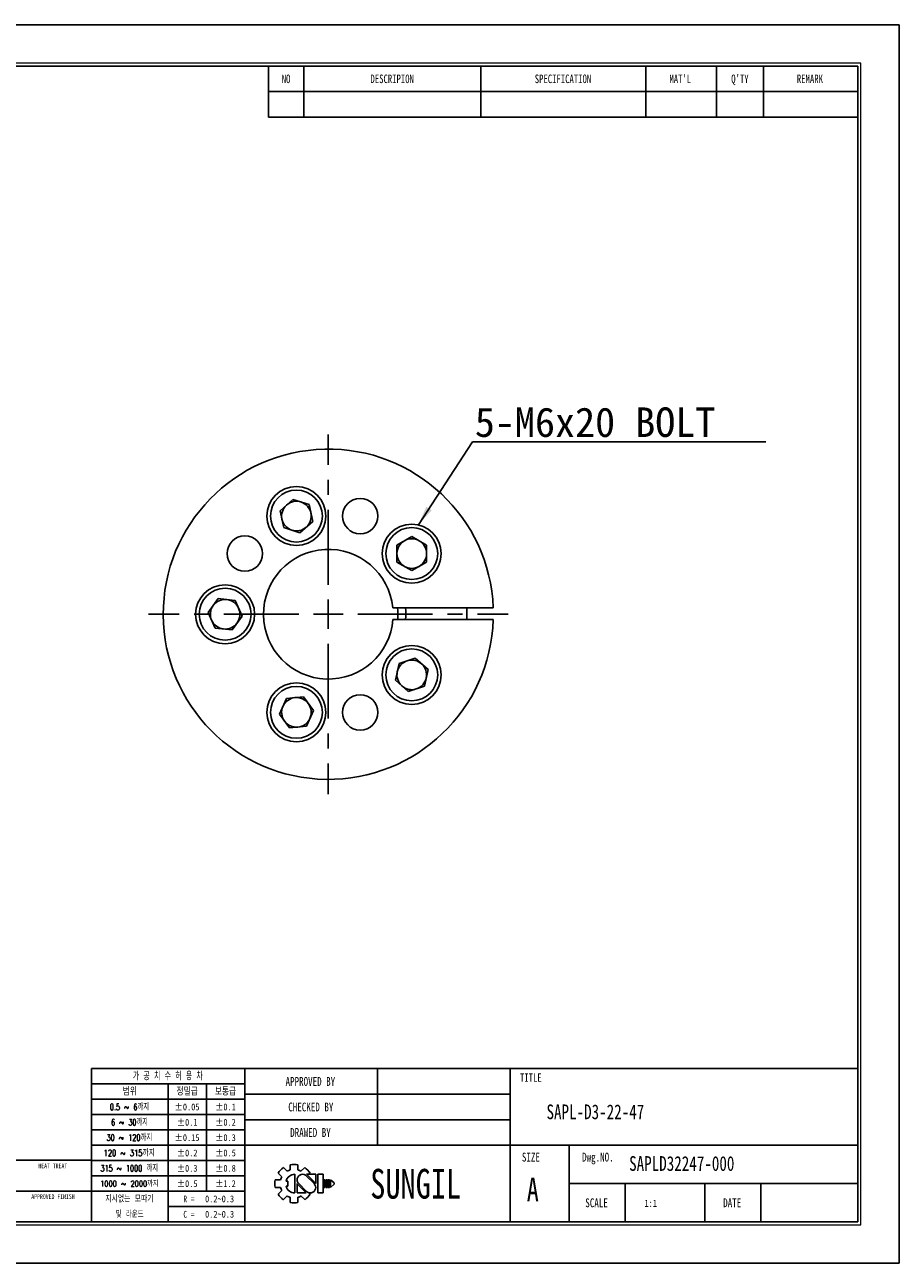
# Model space of a CAD drawing. Header units: millimetres. Extents: x 0 to 297, y 0 to 210.
# Tile 2 of 2: x 149 to 297, y 0 to 210. Entities that reach past the tile are written whole.
import ezdxf
from ezdxf.enums import TextEntityAlignment as Align

# ---------------------------------------------------------------- set-up
doc = ezdxf.new("R2010")
doc.units = ezdxf.units.MM
doc.header["$PDSIZE"] = -1
doc.linetypes.add('CENTERX2', pattern=[20.32, 12.7, -2.54, 2.54, -2.54])
doc.layers.add('문자', color=7, linetype='Continuous')
doc.layers.add('중심선', color=1, linetype='CENTERX2')
doc.layers.add('치수선', color=5, linetype='Continuous', lineweight=15)
doc.styles.add('SLDTEXTSTYLE0', font='TXT', dxfattribs={"width": 0.75})
doc.styles.add('SLDTEXTSTYLE1', font='TXT', dxfattribs={"width": 0.634615, "bigfont": 'bigfont'})
doc.styles.add('SLDTEXTSTYLE2', font='TXT', dxfattribs={"width": 0.75, "bigfont": 'bigfont'})
doc.styles.add('SLDTEXTSTYLE3', font='TXT', dxfattribs={"width": 0.694444, "bigfont": 'bigfont'})
doc.styles.add('SLDTEXTSTYLE4', font='TXT', dxfattribs={"width": 0.6875, "bigfont": 'bigfont'})
doc.styles.add('SLDTEXTSTYLE5', font='TXT', dxfattribs={"width": 0.7, "bigfont": 'bigfont'})
doc.styles.add('SLDTEXTSTYLE6', font='TXT', dxfattribs={"width": 0.692308, "bigfont": 'bigfont'})
doc.styles.add('SLDTEXTSTYLE7', font='TXT', dxfattribs={"width": 0.666667})
doc.dimstyles.new('SLDDIMSTYLE4', dxfattribs={"dimtxt": 0.18, "dimasz": 3.302, "dimexe": 0, "dimexo": 0.0625, "dimgap": 0, "dimtad": 0, "dimtih": 1, "dimtoh": 1, "dimdec": 0, "dimrnd": 1e-09, "dimzin": 0, "dimdsep": 46, "dimtxsty": 'Standard', "dimsah": 1, "dimcen": 0.09, "dimadec": 0, "dimazin": 0, "dimtfac": 3.302, "dimtdec": 0, "dimtofl": 0, "dimtmove": 0, "dimatfit": 3, "dimfxl": 1, "dimfrac": 2, "dimtolj": 1, "dimtzin": 0, "dimarcsym": 0})

# ---------------------------------------------------------------- blocks, each defined once
blk = doc.blocks.new('AAAA')
at = {"color": 250, "true_color": 0x191924}
for p, q in [((-298.87, 124.28), (-595.87, 124.28)), ((-298.87, -85.72), (-298.87, 124.28)), ((-595.87, -85.72), (-298.87, -85.72))]:
    blk.add_line(p, q, dxfattribs=at)
at = {"lineweight": 0}
for p, q in [((-305.37, 117.78), (-585.87, 117.78)), ((-305.37, -79.22), (-305.37, 117.78)), ((-585.87, -79.22), (-305.37, -79.22))]:
    blk.add_line(p, q, dxfattribs=at)
for p, q in [((-305.87, 117.28), (-585.37, 117.28)), ((-405.87, 117.28), (-405.87, 108.62)), ((-399.87, 117.28), (-399.87, 108.62)), ((-369.87, 117.28), (-369.87, 108.62)), ((-341.87, 117.28), (-341.87, 108.62)), ((-329.87, 117.28), (-329.87, 108.62)), ((-321.87, 117.28), (-321.87, 108.62)), ((-305.87, -78.72), (-305.87, 117.28)), ((-405.87, 112.95), (-305.87, 112.95)), ((-405.87, 108.62), (-305.87, 108.62)), ((-305.87, -52.72), (-435.87, -52.72)), ((-435.87, -52.72), (-435.87, -78.72)), ((-409.87, -52.72), (-409.87, -78.72)), ((-387.37, -52.72), (-387.37, -65.72)), ((-364.87, -52.72), (-364.87, -78.72)), ((-409.87, -55.32), (-435.87, -55.32)), ((-422.87, -55.32), (-422.87, -78.72)), ((-416.37, -55.32), (-416.37, -73.52)), ((-409.87, -57.92), (-435.87, -57.92)), ((-364.87, -57.05), (-409.87, -57.05)), ((-409.87, -60.52), (-435.87, -60.52)), ((-364.87, -61.38), (-409.87, -61.38)), ((-409.87, -63.12), (-435.87, -63.12)), ((-409.87, -65.72), (-435.87, -65.72)), ((-305.87, -65.72), (-409.87, -65.72)), ((-354.87, -65.72), (-354.87, -78.72)), ((-435.87, -68.22), (-533.87, -68.22)), ((-409.87, -68.32), (-435.87, -68.32)), ((-402.17, -69.02), (-402.17, -69.9)), ((-400.87, -69.02), (-400.87, -69.9)), ((-409.87, -70.92), (-435.87, -70.92)), ((-404.24, -70.42), (-403.62, -71.04)), ((-403.32, -69.5), (-402.7, -70.12)), ((-401.37, -70.64), (-401.37, -73.79)), ((-400.35, -70.12), (-399.72, -69.5)), ((-398.13, -72.22), (-399.46, -70.88)), ((-397.85, -72.19), (-399.4, -70.64)), ((-399.4, -70.64), (-397.85, -70.64)), ((-399.03, -70.64), (-398.81, -70.42)), ((-397.85, -70.64), (-397.85, -72.22)), ((-397.48, -70.64), (-397.48, -73.79)), ((-397.48, -70.64), (-396.61, -70.64)), ((-396.61, -70.64), (-396.61, -73.79)), ((-404.71, -71.57), (-403.84, -71.57)), ((-404.71, -71.57), (-403.84, -71.57)), ((-404.71, -72.86), (-403.84, -72.86)), ((-404.24, -74.01), (-403.62, -73.39)), ((-402.89, -71.78), (-402.59, -71.78)), ((-402.89, -72.65), (-402.59, -72.65)), ((-402.59, -71.78), (-402.59, -72.65)), ((-401.01, -72.22), (-401.01, -73.79)), ((-401.01, -72.24), (-399.45, -73.79)), ((-400.73, -72.22), (-399.39, -73.55)), ((-396.46, -71.57), (-396.46, -72.86)), ((-396.46, -71.57), (-396.24, -71.57)), ((-396.46, -72.86), (-396.24, -72.86)), ((-396.24, -71.57), (-396.24, -72.86)), ((-396.09, -71.57), (-396.09, -72.86)), ((-396.09, -71.57), (-395.88, -71.57)), ((-396.09, -72.86), (-395.88, -72.86)), ((-395.88, -71.57), (-395.88, -72.86)), ((-395.72, -71.57), (-395.72, -72.86)), ((-395.72, -71.57), (-395.51, -71.57)), ((-395.72, -72.86), (-395.51, -72.86)), ((-395.51, -71.57), (-395.51, -72.86)), ((-395.36, -71.57), (-395.36, -72.86)), ((-395.36, -71.57), (-394.71, -72.11)), ((-394.71, -72.32), (-395.36, -72.86)), ((-394.71, -72.11), (-394.71, -72.22)), ((-394.71, -72.11), (-394.71, -72.32)), ((-394.71, -72.22), (-394.71, -72.32)), ((-305.87, -72.22), (-354.87, -72.22)), ((-345.37, -72.22), (-345.37, -78.72)), ((-331.87, -72.22), (-331.87, -78.72)), ((-322.37, -72.22), (-322.37, -78.72)), ((-448.87, -73.52), (-435.87, -73.52)), ((-409.87, -73.52), (-435.87, -73.52)), ((-403.32, -74.93), (-402.7, -74.31)), ((-402.17, -74.53), (-402.17, -75.41)), ((-401.01, -73.79), (-399.45, -73.79)), ((-400.87, -74.53), (-400.87, -75.41)), ((-400.35, -74.31), (-399.72, -74.93)), ((-399.08, -73.74), (-398.81, -74.01)), ((-397.48, -73.79), (-396.61, -73.79)), ((-409.87, -76.12), (-422.87, -76.12)), ((-585.37, -78.72), (-305.87, -78.72))]:
    blk.add_line(p, q)
for centre, radius, start, end in [((-401.52, -72.22), 3.26, 78.4943, 101.5057), ((-401.52, -72.22), 3.26, 123.4943, 146.5057), ((-401.52, -72.22), 2.4, 150.6872, 164.3128), ((-401.37, -72.22), 1.58, 90, 164.0671), ((-401.52, -72.22), 2.4, 105.6872, 119.3128), ((-400.09, -71.56), 0.919, 43.2202, 225.8282), ((-401.52, -72.22), 2.4, 60.6872, 74.3128), ((-401.52, -72.22), 3.26, 33.4943, 56.5057), ((-401.52, -72.22), 3.26, 168.4943, 191.5057), ((-401.52, -72.22), 2.4, 195.6872, 209.3128), ((-401.37, -72.22), 1.58, 195.9329, 270), ((-398.77, -72.87), 0.919, 223.2202, 45.8282), ((-401.52, -72.22), 3.26, 213.4943, 236.5057), ((-401.52, -72.22), 2.4, 240.6872, 254.3128), ((-401.52, -72.22), 3.26, 258.4943, 281.5057), ((-401.52, -72.22), 2.4, 285.6872, 299.3128), ((-401.52, -72.22), 3.26, 303.4943, 326.5057)]:
    blk.add_arc(centre, radius, start, end)
for p in [(-387.37, -57.05), (-387.37, -61.38)]:
    blk.add_point(p)
at = {"color": 250, "true_color": 0x191924, "width": 0.75}
for tag, height, style, p in [('TITLE', 2.5, 'SLDTEXTSTYLE2', (-358.7, -62.04)), ('도번', 2.5, 'SLDTEXTSTYLE2', (-344.69, -70.81)), ('필렛', 1.15, 'SLDTEXTSTYLE0', (-416.62, -75.73)), ('SCALE', 1.2, 'SLDTEXTSTYLE0', (-342.09, -76.51)), ('DATE', 1.2, 'SLDTEXTSTYLE0', (-318.85, -76.56)), ('모따기', 1.15, 'SLDTEXTSTYLE0', (-416.62, -78.33))]:
    blk.add_attdef(tag, text='', height=height, dxfattribs=dict(at, style=style)).set_placement(p, align=Align.BOTTOM_LEFT)
at = {"layer": '문자', "attachment_point": 2}
for s, insert, char_height, style in [('NO', (-402.88, 115.84), 1.444, 'SLDTEXTSTYLE0'), ('DESCRIPION', (-384.88, 115.84), 1.444, 'SLDTEXTSTYLE0'), ('SPECIFICATION', (-355.91, 115.84), 1.444, 'SLDTEXTSTYLE0'), ("MAT'L", (-336.01, 115.84), 1.444, 'SLDTEXTSTYLE0'), ("Q'TY", (-325.89, 115.84), 1.444, 'SLDTEXTSTYLE0'), ('REMARK', (-314.02, 115.84), 1.444, 'SLDTEXTSTYLE0'), ('가 공 치 수 허 용 차', (-422.94, -53.37), 1.3, 'SLDTEXTSTYLE1'), ('APPROVED BY', (-398.76, -54.14), 1.5, 'SLDTEXTSTYLE0'), ('TITLE', (-361.36, -53.5), 1.444, 'SLDTEXTSTYLE0'), ('범위', (-429.4, -56), 1.25, 'SLDTEXTSTYLE2'), ('정밀급', (-419.66, -56), 1.25, 'SLDTEXTSTYLE2'), ('보통급', (-413.16, -56), 1.25, 'SLDTEXTSTYLE2'), ('0.5 ~ 6까지', (-429.45, -58.67), 1.1, 'SLDTEXTSTYLE3'), ('±0.05', (-419.68, -58.64), 1.15, 'SLDTEXTSTYLE0'), ('±0.1', (-413.16, -58.64), 1.15, 'SLDTEXTSTYLE0'), ('CHECKED BY', (-398.68, -58.47), 1.5, 'SLDTEXTSTYLE0'), ('6 ~ 30까지', (-429.43, -61.27), 1.1, 'SLDTEXTSTYLE4'), ('±0.1', (-419.66, -61.24), 1.15, 'SLDTEXTSTYLE0'), ('±0.2', (-413.16, -61.24), 1.15, 'SLDTEXTSTYLE0'), ('DRAWED BY', (-398.74, -62.8), 1.5, 'SLDTEXTSTYLE0'), ('30 ~ 120까지', (-429.46, -63.87), 1.1, 'SLDTEXTSTYLE5'), ('±0.15', (-419.68, -63.84), 1.15, 'SLDTEXTSTYLE0'), ('±0.3', (-413.16, -63.84), 1.15, 'SLDTEXTSTYLE0'), ('120 ~ 315까지', (-429.47, -66.47), 1.1, 'SLDTEXTSTYLE2'), ('±0.2', (-419.66, -66.44), 1.15, 'SLDTEXTSTYLE0'), ('±0.5', (-413.16, -66.44), 1.15, 'SLDTEXTSTYLE0'), ('SIZE', (-361.35, -66.97), 1.5, 'SLDTEXTSTYLE0'), ('Dwg.NO.', (-349.99, -66.97), 1.5, 'SLDTEXTSTYLE0'), ('HEAT TREAT', (-442.45, -68.82), 0.8, 'SLDTEXTSTYLE0'), ('315 ~ 1000 까지', (-429.48, -69.07), 1.1, 'SLDTEXTSTYLE6'), ('±0.3', (-419.66, -69.04), 1.15, 'SLDTEXTSTYLE0'), ('±0.8', (-413.16, -69.04), 1.15, 'SLDTEXTSTYLE0'), ('SUNGIL', (-380.89, -69.72), 5.032, 'SLDTEXTSTYLE0'), ('A', (-361.03, -71.23), 4, 'SLDTEXTSTYLE0'), ('1000 ~ 2000까지', (-429.47, -71.73), 0.99, 'SLDTEXTSTYLE2'), ('±0.5', (-419.66, -71.64), 1.15, 'SLDTEXTSTYLE0'), ('±1.2', (-413.16, -71.64), 1.15, 'SLDTEXTSTYLE0'), ('APPROVED FINISH', (-442.42, -74.02), 0.8, 'SLDTEXTSTYLE0'), ('지시없는 모따기', (-429.45, -74.27), 1.1, 'SLDTEXTSTYLE2'), ('R =', (-419.36, -74.24), 1.15, 'SLDTEXTSTYLE7'), ('SCALE', (-350.21, -74.72), 1.5, 'SLDTEXTSTYLE0'), ('DATE', (-327.2, -74.72), 1.5, 'SLDTEXTSTYLE0'), ('및 라운드', (-429.41, -76.87), 1.1, 'SLDTEXTSTYLE5'), ('C =', (-419.36, -76.84), 1.15, 'SLDTEXTSTYLE7')]:
    blk.add_mtext(s, dxfattribs=dict(at, insert=insert, char_height=char_height, style=style))
blk = doc.blocks.new('SW_NOTE_0')
at = {"layer": '문자', "color": 0}
blk.add_line((49.72, 0), (0, 0), dxfattribs=at)
at = {"layer": '문자', "color": 0, "insert": (0.38, 5.85), "char_height": 5, "attachment_point": 1}
blk.add_mtext('{\\C3;5-M6x20 BOLT}', dxfattribs=at)
blk = doc.blocks.new('SW_CENTERMARKSYMBOL_0')
at = {"layer": '중심선', "color": 0}
for p, q in [((0, 5), (0, 30.5)), ((0, 0), (0, 2.5)), ((-5, 0), (-30.5, 0)), ((0, 0), (-2.5, 0)), ((0, 0), (0, -2.5)), ((0, 0), (2.5, 0)), ((5, 0), (30.5, 0)), ((0, -5), (0, -30.5))]:
    blk.add_line(p, q, dxfattribs=at)

msp = doc.modelspace()

# ---------------------------------------------------------------- linework, layer by layer
for p, q in [((192.021, 127.648), (194.175, 129.588)), ((196.932, 128.692), (194.175, 129.588)), ((196.932, 128.692), (197.534, 125.857)), ((192.021, 127.648), (192.624, 124.813)), ((192.624, 124.813), (195.38, 123.918)), ((197.534, 125.857), (195.38, 123.918)), ((214.343, 123.294), (211.833, 121.845)), ((211.833, 121.845), (211.833, 118.946)), ((214.343, 123.294), (216.853, 121.845)), ((216.853, 118.946), (216.853, 121.845)), ((214.343, 117.497), (211.833, 118.946)), ((216.853, 118.946), (214.343, 117.497)), ((181.507, 112.757), (179.803, 110.412)), ((181.507, 112.757), (184.389, 112.454)), ((184.389, 112.454), (185.568, 109.806)), ((180.982, 107.764), (179.803, 110.412)), ((183.864, 107.462), (185.568, 109.806)), ((228.163, 111.221), (211.129, 111.221)), ((211.15, 109.221), (228.171, 109.221)), ((180.982, 107.764), (183.864, 107.462)), ((211.587, 98.927), (212.189, 101.762)), ((214.946, 102.658), (212.189, 101.762)), ((217.1, 100.719), (214.946, 102.658)), ((213.741, 96.988), (211.587, 98.927)), ((217.1, 100.719), (216.497, 97.884)), ((213.741, 96.988), (216.497, 97.884)), ((191.895, 93.163), (193.074, 95.811)), ((193.074, 95.811), (195.957, 96.113)), ((197.66, 93.769), (195.957, 96.113)), ((191.895, 93.163), (193.599, 90.818)), ((196.481, 91.121), (197.66, 93.769)), ((196.481, 91.121), (193.599, 90.818))]:
    msp.add_line(p, q)
at = {"flags": 128}
msp.add_lwpolyline([(223.669, 109.221), (223.685, 110.309), (223.659, 111.221)], dxfattribs=at)
for centre, radius in [((194.778, 126.753), 5), ((194.778, 126.753), 4.4), ((205.593, 126.753), 3), ((214.343, 120.395), 5), ((214.343, 120.395), 4.4), ((186.028, 120.395), 3), ((182.686, 110.109), 5), ((182.686, 110.109), 4.4), ((214.343, 99.823), 5), ((214.343, 99.823), 4.4), ((194.778, 93.466), 5), ((194.778, 93.466), 4.4), ((205.593, 93.466), 3)]:
    msp.add_circle(centre, radius)
for centre, radius, start, end in [((200.186, 110.109), 28, 2.27622, 358.18276), ((194.778, 126.753), 2.51, 132, 192), ((194.778, 126.753), 2.51, 72, 132), ((194.778, 126.753), 2.51, 12, 72), ((194.778, 126.753), 2.51, 192, 252), ((194.778, 126.753), 2.51, 312, 12), ((194.778, 126.753), 2.51, 252, 312), ((214.343, 120.395), 2.51, 120, 180), ((214.343, 120.395), 2.51, 60, 120), ((214.343, 120.395), 2.51, 0, 60), ((200.186, 110.109), 11, 5.80241, 355.37004), ((214.343, 120.395), 2.51, 180, 240), ((214.343, 120.395), 2.51, 300, 0), ((214.343, 120.395), 2.51, 240, 300), ((182.686, 110.109), 2.51, 144, 204), ((182.686, 110.109), 2.51, 84, 144), ((182.686, 110.109), 2.51, 24, 84), ((182.686, 110.109), 2.51, 324, 24), ((200.186, 110.109), 11.81, 355.68822, 5.40322), ((200.186, 110.109), 13.139, 356.1252, 4.85512), ((182.686, 110.109), 2.51, 204, 264), ((182.686, 110.109), 2.51, 264, 324), ((214.343, 99.823), 2.51, 108, 168), ((214.343, 99.823), 2.51, 48, 108), ((214.343, 99.823), 2.51, 348, 48), ((214.343, 99.823), 2.51, 168, 228), ((214.343, 99.823), 2.51, 288, 348), ((214.343, 99.823), 2.51, 228, 288), ((194.778, 93.466), 2.51, 96, 156), ((194.778, 93.466), 2.51, 36, 96), ((194.778, 93.466), 2.51, 336, 36), ((194.778, 93.466), 2.51, 156, 216), ((194.778, 93.466), 2.51, 276, 336), ((194.778, 93.466), 2.51, 216, 276)]:
    msp.add_arc(centre, radius, start, end)

# ---------------------------------------------------------------- block references
at = {"color": 7, "linetype": 'Continuous'}
ref = msp.add_blockref('AAAA', (595.902, 85.776), dxfattribs=at)
ref.add_attrib('모따기', '0.2~0.3', dxfattribs={"layer": '문자', "height": 1.15, "style": 'SLDTEXTSTYLE0', "width": 0.75}).set_placement((179.283, 7.449), align=Align.BOTTOM_LEFT)
ref.add_attrib('필렛', '0.2~0.3', dxfattribs={"layer": '문자', "height": 1.15, "style": 'SLDTEXTSTYLE0', "width": 0.75}).set_placement((179.283, 10.049), align=Align.BOTTOM_LEFT)
ref.add_attrib('TITLE', 'SAPL-D3-22-47', dxfattribs={"layer": '문자', "height": 2.5, "style": 'SLDTEXTSTYLE0', "width": 0.75}).set_placement((237.199, 23.734), align=Align.BOTTOM_LEFT)
ref.add_attrib('도번', 'SAPLD32247-000', dxfattribs={"layer": '문자', "height": 2.5, "style": 'SLDTEXTSTYLE0', "width": 0.75}).set_placement((251.214, 14.971), align=Align.BOTTOM_LEFT)
ref.add_attrib('SCALE', '1:1', dxfattribs={"layer": '문자', "height": 1.2, "style": 'SLDTEXTSTYLE0', "width": 0.75}).set_placement((253.814, 9.262), align=Align.BOTTOM_LEFT)
at = {"layer": '중심선'}
msp.add_blockref('SW_CENTERMARKSYMBOL_0', (200.186, 110.109), dxfattribs=at)
at = {"layer": '치수선'}
msp.add_blockref('SW_NOTE_0', (224.656, 139.322), dxfattribs=at)

# ---------------------------------------------------------------- leaders
msp.add_leader([(215.461, 125.269), (224.656, 139.322)], dimstyle='SLDDIMSTYLE4', dxfattribs=at)

doc.saveas('drawing.dxf')
